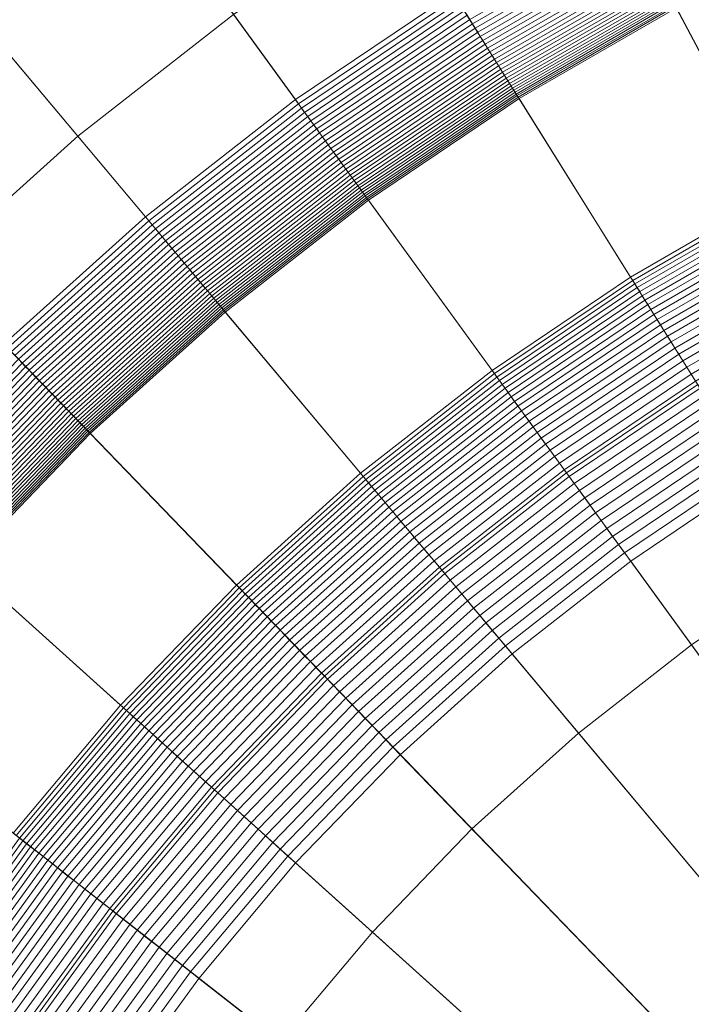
# Model space of a CAD drawing. Header units: millimetres. Extents: x -219 to 220, y -220 to 220.
# Tile 72 of 146: x -26 to -17, y 18 to 32. Entities that reach past the tile are written whole.
import ezdxf

# ---------------------------------------------------------------- set-up
doc = ezdxf.new("R2010")
doc.units = ezdxf.units.MM
doc.layers.add('LUCIDO_1', color=1, linetype='Continuous', lineweight=20, true_color=0xff0000)
doc.layers.add('Nessuna', color=7, linetype='Continuous', lineweight=9)

# ---------------------------------------------------------------- blocks, each defined once
blk = doc.blocks.new('Group-1')
at = {"layer": 'Nessuna', "color": 7, "linetype": 'Continuous', "lineweight": 9, "transparency": 33554687}
for points in [[(-22.247, 31.119, -70.282), (-20.018, 32.622, -70.282), (-26.687, 43.294, -69.262), (-29.644, 41.3, -69.262)], [(-24.365, 29.464, -70.282), (-22.247, 31.119, -70.282), (-29.644, 41.3, -69.262), (-32.454, 39.104, -69.262)], [(-26.363, 27.665, -70.282), (-24.365, 29.464, -70.282), (-32.454, 39.104, -69.262), (-35.105, 36.717, -69.262)], [(-18.387, 35.277, -97.712), (-15.877, 36.501, -97.712), (-8.963, 20.97, -97.712), (-10.406, 20.267, -97.712)], [(-20.804, 33.881, -97.712), (-18.387, 35.277, -97.712), (-10.406, 20.267, -97.712), (-11.796, 19.464, -97.712)], [(-27.453, 33.144, -92.208), (-25.071, 35.006, -92.208), (-23.119, 32.32, -97.712), (-25.319, 30.601, -97.712)], [(-23.119, 32.32, -97.712), (-20.804, 33.881, -97.712), (-11.796, 19.464, -97.712), (-13.127, 18.566, -97.712)], [(-19.746, 32.187, -70.393), (-17.449, 33.514, -70.393), (-17.483, 33.577, -70.369), (-19.784, 32.248, -70.369)], [(-19.709, 32.128, -70.42), (-17.416, 33.452, -70.42), (-17.449, 33.514, -70.393), (-19.746, 32.187, -70.393)], [(-15.47, 29.792, -81.761), (-13.35, 30.825, -81.761), (-14.559, 33.54, -71.709), (-16.865, 32.416, -71.709)], [(-19.672, 32.069, -70.449), (-17.384, 33.391, -70.449), (-17.416, 33.452, -70.42), (-19.709, 32.128, -70.42)], [(-19.636, 32.011, -70.481), (-17.352, 33.33, -70.481), (-17.384, 33.391, -70.449), (-19.672, 32.069, -70.449)], [(-19.601, 31.955, -70.515), (-17.32, 33.271, -70.515), (-17.352, 33.33, -70.481), (-19.636, 32.011, -70.481)], [(-19.566, 31.899, -70.552), (-17.29, 33.214, -70.552), (-17.32, 33.271, -70.515), (-19.601, 31.955, -70.515)], [(-29.7, 31.121, -92.208), (-27.453, 33.144, -92.208), (-25.319, 30.601, -97.712), (-27.394, 28.732, -97.712)], [(-19.532, 31.845, -70.591), (-17.26, 33.157, -70.591), (-17.29, 33.214, -70.552), (-19.566, 31.899, -70.552)], [(-19.499, 31.792, -70.633), (-17.23, 33.102, -70.633), (-17.26, 33.157, -70.591), (-19.532, 31.845, -70.591)], [(-19.467, 31.74, -70.677), (-17.202, 33.048, -70.677), (-17.23, 33.102, -70.633), (-19.499, 31.792, -70.633)], [(-19.436, 31.69, -70.723), (-17.174, 32.996, -70.723), (-17.202, 33.048, -70.677), (-19.467, 31.74, -70.677)], [(-19.405, 31.641, -70.772), (-17.147, 32.945, -70.772), (-17.174, 32.996, -70.723), (-19.436, 31.69, -70.723)], [(-19.376, 31.594, -70.822), (-17.121, 32.896, -70.822), (-17.147, 32.945, -70.772), (-19.405, 31.641, -70.772)], [(-19.347, 31.549, -70.875), (-17.096, 32.849, -70.875), (-17.121, 32.896, -70.822), (-19.376, 31.594, -70.822)], [(-19.32, 31.505, -70.93), (-17.071, 32.803, -70.93), (-17.096, 32.849, -70.875), (-19.347, 31.549, -70.875)], [(-19.294, 31.463, -70.986), (-17.048, 32.759, -70.986), (-17.071, 32.803, -70.93), (-19.32, 31.505, -70.93)], [(-19.268, 31.423, -71.044), (-17.026, 32.718, -71.044), (-17.048, 32.759, -70.986), (-19.294, 31.463, -70.986)], [(-19.245, 31.384, -71.105), (-17.005, 32.678, -71.105), (-17.026, 32.718, -71.044), (-19.268, 31.423, -71.044)], [(-19.222, 31.348, -71.166), (-16.984, 32.64, -71.166), (-17.005, 32.678, -71.105), (-19.245, 31.384, -71.105)], [(-22.203, 31.058, -70.29), (-19.978, 32.559, -70.29), (-20.018, 32.622, -70.282), (-22.247, 31.119, -70.282)], [(-22.159, 30.998, -70.3), (-19.939, 32.496, -70.3), (-19.978, 32.559, -70.29), (-22.203, 31.058, -70.29)], [(-19.2, 31.314, -71.23), (-16.965, 32.604, -71.23), (-16.984, 32.64, -71.166), (-19.222, 31.348, -71.166)], [(-19.18, 31.281, -71.294), (-16.948, 32.57, -71.294), (-16.965, 32.604, -71.23), (-19.2, 31.314, -71.23)], [(-19.161, 31.251, -71.361), (-16.931, 32.539, -71.361), (-16.948, 32.57, -71.294), (-19.18, 31.281, -71.294)], [(-19.144, 31.223, -71.428), (-16.915, 32.51, -71.428), (-16.931, 32.539, -71.361), (-19.161, 31.251, -71.361)], [(-22.116, 30.938, -70.313), (-19.9, 32.433, -70.313), (-19.939, 32.496, -70.3), (-22.159, 30.998, -70.3)], [(-22.072, 30.879, -70.329), (-19.861, 32.371, -70.329), (-19.9, 32.433, -70.313), (-22.116, 30.938, -70.313)], [(-19.128, 31.197, -71.497), (-16.901, 32.483, -71.497), (-16.915, 32.51, -71.428), (-19.144, 31.223, -71.428)], [(-19.113, 31.174, -71.566), (-16.888, 32.458, -71.566), (-16.901, 32.483, -71.497), (-19.128, 31.197, -71.497)], [(-19.099, 31.152, -71.637), (-16.876, 32.436, -71.637), (-16.888, 32.458, -71.566), (-19.113, 31.174, -71.566)], [(-19.087, 31.133, -71.709), (-16.865, 32.416, -71.709), (-16.876, 32.436, -71.637), (-19.099, 31.152, -71.637)], [(-17.512, 28.612, -81.761), (-15.47, 29.792, -81.761), (-16.865, 32.416, -71.709), (-19.087, 31.133, -71.709)], [(-25.319, 30.601, -97.712), (-23.119, 32.32, -97.712), (-13.127, 18.566, -97.712), (-14.392, 17.578, -97.712)], [(-22.03, 30.82, -70.348), (-19.822, 32.309, -70.348), (-19.861, 32.371, -70.329), (-22.072, 30.879, -70.329)], [(-21.987, 30.762, -70.369), (-19.784, 32.248, -70.369), (-19.822, 32.309, -70.348), (-22.03, 30.82, -70.348)], [(-21.945, 30.704, -70.393), (-19.746, 32.187, -70.393), (-19.784, 32.248, -70.369), (-21.987, 30.762, -70.369)], [(-21.904, 30.647, -70.42), (-19.709, 32.128, -70.42), (-19.746, 32.187, -70.393), (-21.945, 30.704, -70.393)], [(-21.863, 30.591, -70.449), (-19.672, 32.069, -70.449), (-19.709, 32.128, -70.42), (-21.904, 30.647, -70.42)], [(-21.823, 30.536, -70.481), (-19.636, 32.011, -70.481), (-19.672, 32.069, -70.449), (-21.863, 30.591, -70.449)], [(-21.784, 30.482, -70.515), (-19.601, 31.955, -70.515), (-19.636, 32.011, -70.481), (-21.823, 30.536, -70.481)], [(-21.746, 30.429, -70.552), (-19.566, 31.899, -70.552), (-19.601, 31.955, -70.515), (-21.784, 30.482, -70.515)], [(-21.708, 30.377, -70.591), (-19.532, 31.845, -70.591), (-19.566, 31.899, -70.552), (-21.746, 30.429, -70.552)], [(-21.671, 30.327, -70.633), (-19.499, 31.792, -70.633), (-19.532, 31.845, -70.591), (-21.708, 30.377, -70.591)], [(-21.635, 30.278, -70.677), (-19.467, 31.74, -70.677), (-19.499, 31.792, -70.633), (-21.671, 30.327, -70.633)], [(-21.601, 30.23, -70.723), (-19.436, 31.69, -70.723), (-19.467, 31.74, -70.677), (-21.635, 30.278, -70.677)], [(-21.567, 30.183, -70.772), (-19.405, 31.641, -70.772), (-19.436, 31.69, -70.723), (-21.601, 30.23, -70.723)], [(-21.534, 30.138, -70.822), (-19.376, 31.594, -70.822), (-19.405, 31.641, -70.772), (-21.567, 30.183, -70.772)], [(-21.503, 30.095, -70.875), (-19.347, 31.549, -70.875), (-19.376, 31.594, -70.822), (-21.534, 30.138, -70.822)], [(-21.472, 30.053, -70.93), (-19.32, 31.505, -70.93), (-19.347, 31.549, -70.875), (-21.503, 30.095, -70.875)], [(-21.443, 30.013, -70.986), (-19.294, 31.463, -70.986), (-19.32, 31.505, -70.93), (-21.472, 30.053, -70.93)], [(-21.415, 29.975, -71.044), (-19.268, 31.423, -71.044), (-19.294, 31.463, -70.986), (-21.443, 30.013, -70.986)], [(-21.389, 29.938, -71.105), (-19.245, 31.384, -71.105), (-19.268, 31.423, -71.044), (-21.415, 29.975, -71.044)], [(-21.364, 29.903, -71.166), (-19.222, 31.348, -71.166), (-19.245, 31.384, -71.105), (-21.389, 29.938, -71.105)], [(-21.34, 29.871, -71.23), (-19.2, 31.314, -71.23), (-19.222, 31.348, -71.166), (-21.364, 29.903, -71.166)], [(-21.317, 29.84, -71.294), (-19.18, 31.281, -71.294), (-19.2, 31.314, -71.23), (-21.34, 29.871, -71.23)], [(-21.297, 29.811, -71.361), (-19.161, 31.251, -71.361), (-19.18, 31.281, -71.294), (-21.317, 29.84, -71.294)], [(-21.277, 29.784, -71.428), (-19.144, 31.223, -71.428), (-19.161, 31.251, -71.361), (-21.297, 29.811, -71.361)], [(-21.259, 29.759, -71.497), (-19.128, 31.197, -71.497), (-19.144, 31.223, -71.428), (-21.277, 29.784, -71.428)], [(-21.243, 29.737, -71.566), (-19.113, 31.174, -71.566), (-19.128, 31.197, -71.497), (-21.259, 29.759, -71.497)], [(-21.228, 29.716, -71.637), (-19.099, 31.152, -71.637), (-19.113, 31.174, -71.566), (-21.243, 29.737, -71.566)], [(-21.214, 29.698, -71.709), (-19.087, 31.133, -71.709), (-19.099, 31.152, -71.637), (-21.228, 29.716, -71.637)], [(-24.317, 29.407, -70.29), (-22.203, 31.058, -70.29), (-22.247, 31.119, -70.282), (-24.365, 29.464, -70.282)], [(-24.269, 29.35, -70.3), (-22.159, 30.998, -70.3), (-22.203, 31.058, -70.29), (-24.317, 29.407, -70.29)], [(-19.468, 27.294, -81.761), (-17.512, 28.612, -81.761), (-19.087, 31.133, -71.709), (-21.214, 29.698, -71.709)], [(-24.222, 29.293, -70.313), (-22.116, 30.938, -70.313), (-22.159, 30.998, -70.3), (-24.269, 29.35, -70.3)], [(-24.175, 29.237, -70.329), (-22.072, 30.879, -70.329), (-22.116, 30.938, -70.313), (-24.222, 29.293, -70.313)], [(-24.128, 29.181, -70.348), (-22.03, 30.82, -70.348), (-22.072, 30.879, -70.329), (-24.175, 29.237, -70.329)], [(-24.081, 29.126, -70.369), (-21.987, 30.762, -70.369), (-22.03, 30.82, -70.348), (-24.128, 29.181, -70.348)], [(-24.036, 29.071, -70.393), (-21.945, 30.704, -70.393), (-21.987, 30.762, -70.369), (-24.081, 29.126, -70.369)], [(-27.394, 28.732, -97.712), (-25.319, 30.601, -97.712), (-14.392, 17.578, -97.712), (-15.585, 16.504, -97.712)], [(-23.991, 29.017, -70.42), (-21.904, 30.647, -70.42), (-21.945, 30.704, -70.393), (-24.036, 29.071, -70.393)], [(-23.946, 28.964, -70.449), (-21.863, 30.591, -70.449), (-21.904, 30.647, -70.42), (-23.991, 29.017, -70.42)], [(-23.902, 28.912, -70.481), (-21.823, 30.536, -70.481), (-21.863, 30.591, -70.449), (-23.946, 28.964, -70.449)], [(-23.859, 28.861, -70.515), (-21.784, 30.482, -70.515), (-21.823, 30.536, -70.481), (-23.902, 28.912, -70.481)], [(-23.817, 28.811, -70.552), (-21.746, 30.429, -70.552), (-21.784, 30.482, -70.515), (-23.859, 28.861, -70.515)], [(-23.776, 28.762, -70.591), (-21.708, 30.377, -70.591), (-21.746, 30.429, -70.552), (-23.817, 28.811, -70.552)], [(-23.736, 28.714, -70.633), (-21.671, 30.327, -70.633), (-21.708, 30.377, -70.591), (-23.776, 28.762, -70.591)], [(-23.697, 28.667, -70.677), (-21.635, 30.278, -70.677), (-21.671, 30.327, -70.633), (-23.736, 28.714, -70.633)], [(-23.659, 28.622, -70.723), (-21.601, 30.23, -70.723), (-21.635, 30.278, -70.677), (-23.697, 28.667, -70.677)], [(-23.622, 28.578, -70.772), (-21.567, 30.183, -70.772), (-21.601, 30.23, -70.723), (-23.659, 28.622, -70.723)], [(-23.586, 28.535, -70.822), (-21.534, 30.138, -70.822), (-21.567, 30.183, -70.772), (-23.622, 28.578, -70.772)], [(-23.552, 28.494, -70.875), (-21.503, 30.095, -70.875), (-21.534, 30.138, -70.822), (-23.586, 28.535, -70.822)], [(-23.518, 28.455, -70.93), (-21.472, 30.053, -70.93), (-21.503, 30.095, -70.875), (-23.552, 28.494, -70.875)], [(-23.487, 28.417, -70.986), (-21.443, 30.013, -70.986), (-21.472, 30.053, -70.93), (-23.518, 28.455, -70.93)], [(-23.456, 28.38, -71.044), (-21.415, 29.975, -71.044), (-21.443, 30.013, -70.986), (-23.487, 28.417, -70.986)], [(-23.427, 28.346, -71.105), (-21.389, 29.938, -71.105), (-21.415, 29.975, -71.044), (-23.456, 28.38, -71.044)], [(-23.4, 28.313, -71.166), (-21.364, 29.903, -71.166), (-21.389, 29.938, -71.105), (-23.427, 28.346, -71.105)], [(-23.373, 28.282, -71.23), (-21.34, 29.871, -71.23), (-21.364, 29.903, -71.166), (-23.4, 28.313, -71.166)], [(-23.349, 28.253, -71.294), (-21.317, 29.84, -71.294), (-21.34, 29.871, -71.23), (-23.373, 28.282, -71.23)], [(-23.326, 28.225, -71.361), (-21.297, 29.811, -71.361), (-21.317, 29.84, -71.294), (-23.349, 28.253, -71.294)], [(-23.305, 28.2, -71.428), (-21.277, 29.784, -71.428), (-21.297, 29.811, -71.361), (-23.326, 28.225, -71.361)], [(-23.285, 28.177, -71.497), (-21.259, 29.759, -71.497), (-21.277, 29.784, -71.428), (-23.305, 28.2, -71.428)], [(-23.267, 28.155, -71.566), (-21.243, 29.737, -71.566), (-21.259, 29.759, -71.497), (-23.285, 28.177, -71.497)], [(-17.483, 28.565, -81.942), (-15.444, 29.743, -81.942), (-15.47, 29.792, -81.761), (-17.512, 28.612, -81.761)], [(-23.251, 28.136, -71.637), (-21.228, 29.716, -71.637), (-21.243, 29.737, -71.566), (-23.267, 28.155, -71.566)], [(-23.236, 28.118, -71.709), (-21.214, 29.698, -71.709), (-21.228, 29.716, -71.637), (-23.251, 28.136, -71.637)], [(-21.326, 25.842, -81.761), (-19.468, 27.294, -81.761), (-21.214, 29.698, -71.709), (-23.236, 28.118, -71.709)], [(-17.452, 28.515, -82.122), (-15.416, 29.691, -82.122), (-15.444, 29.743, -81.942), (-17.483, 28.565, -81.942)], [(-17.419, 28.463, -82.301), (-15.387, 29.636, -82.301), (-15.416, 29.691, -82.122), (-17.452, 28.515, -82.122)], [(-17.384, 28.407, -82.479), (-15.356, 29.577, -82.479), (-15.387, 29.636, -82.301), (-17.419, 28.463, -82.301)], [(-17.347, 28.348, -82.656), (-15.324, 29.517, -82.656), (-15.356, 29.577, -82.479), (-17.384, 28.407, -82.479)], [(-17.309, 28.287, -82.831), (-15.29, 29.453, -82.831), (-15.324, 29.517, -82.656), (-17.347, 28.348, -82.656)], [(-26.311, 27.611, -70.29), (-24.317, 29.407, -70.29), (-24.365, 29.464, -70.282), (-26.363, 27.665, -70.282)], [(-26.259, 27.558, -70.3), (-24.269, 29.35, -70.3), (-24.317, 29.407, -70.29), (-26.311, 27.611, -70.29)], [(-26.208, 27.504, -70.313), (-24.222, 29.293, -70.313), (-24.269, 29.35, -70.3), (-26.259, 27.558, -70.3)], [(-17.269, 28.223, -83.005), (-15.254, 29.386, -83.005), (-15.29, 29.453, -82.831), (-17.309, 28.287, -82.831)], [(-17.227, 28.156, -83.177), (-15.217, 29.316, -83.177), (-15.254, 29.386, -83.005), (-17.269, 28.223, -83.005)], [(-26.157, 27.452, -70.329), (-24.175, 29.237, -70.329), (-24.222, 29.293, -70.313), (-26.208, 27.504, -70.313)], [(-26.106, 27.399, -70.348), (-24.128, 29.181, -70.348), (-24.175, 29.237, -70.329), (-26.157, 27.452, -70.329)], [(-17.183, 28.086, -83.348), (-15.179, 29.243, -83.348), (-15.217, 29.316, -83.177), (-17.227, 28.156, -83.177)], [(-17.138, 28.013, -83.517), (-15.138, 29.168, -83.517), (-15.179, 29.243, -83.348), (-17.183, 28.086, -83.348)], [(-26.056, 27.347, -70.369), (-24.081, 29.126, -70.369), (-24.128, 29.181, -70.348), (-26.106, 27.399, -70.348)], [(-26.007, 27.296, -70.393), (-24.036, 29.071, -70.393), (-24.081, 29.126, -70.369), (-26.056, 27.347, -70.369)], [(-25.958, 27.246, -70.42), (-23.991, 29.017, -70.42), (-24.036, 29.071, -70.393), (-26.007, 27.296, -70.393)], [(-17.091, 27.938, -83.685), (-15.097, 29.09, -83.685), (-15.138, 29.168, -83.517), (-17.138, 28.013, -83.517)], [(-17.042, 27.86, -83.851), (-15.054, 29.009, -83.851), (-15.097, 29.09, -83.685), (-17.091, 27.938, -83.685)], [(-25.91, 27.196, -70.449), (-23.946, 28.964, -70.449), (-23.991, 29.017, -70.42), (-25.958, 27.246, -70.42)], [(-25.863, 27.147, -70.481), (-23.902, 28.912, -70.481), (-23.946, 28.964, -70.449), (-25.91, 27.196, -70.449)], [(-16.992, 27.78, -84.015), (-15.009, 28.925, -84.015), (-15.054, 29.009, -83.851), (-17.042, 27.86, -83.851)], [(-16.94, 27.697, -84.177), (-14.963, 28.838, -84.177), (-15.009, 28.925, -84.015), (-16.992, 27.78, -84.015)], [(-25.816, 27.099, -70.515), (-23.859, 28.861, -70.515), (-23.902, 28.912, -70.481), (-25.863, 27.147, -70.481)], [(-25.771, 27.052, -70.552), (-23.817, 28.811, -70.552), (-23.859, 28.861, -70.515), (-25.816, 27.099, -70.515)], [(-25.726, 27.006, -70.591), (-23.776, 28.762, -70.591), (-23.817, 28.811, -70.552), (-25.771, 27.052, -70.552)], [(-16.887, 27.611, -84.337), (-14.916, 28.749, -84.337), (-14.963, 28.838, -84.177), (-16.94, 27.697, -84.177)], [(-29.333, 26.724, -97.712), (-27.394, 28.732, -97.712), (-15.585, 16.504, -97.712), (-16.7, 15.349, -97.712)], [(-25.683, 26.961, -70.633), (-23.736, 28.714, -70.633), (-23.776, 28.762, -70.591), (-25.726, 27.006, -70.591)], [(-25.641, 26.917, -70.677), (-23.697, 28.667, -70.677), (-23.736, 28.714, -70.633), (-25.683, 26.961, -70.633)], [(-25.6, 26.874, -70.723), (-23.659, 28.622, -70.723), (-23.697, 28.667, -70.677), (-25.641, 26.917, -70.677)], [(-16.831, 27.523, -84.496), (-14.867, 28.657, -84.496), (-14.916, 28.749, -84.337), (-16.887, 27.611, -84.337)], [(-16.775, 27.432, -84.652), (-14.816, 28.562, -84.652), (-14.867, 28.657, -84.496), (-16.831, 27.523, -84.496)], [(-25.56, 26.833, -70.772), (-23.622, 28.578, -70.772), (-23.659, 28.622, -70.723), (-25.6, 26.874, -70.723)], [(-25.521, 26.793, -70.822), (-23.586, 28.535, -70.822), (-23.622, 28.578, -70.772), (-25.56, 26.833, -70.772)], [(-25.484, 26.754, -70.875), (-23.552, 28.494, -70.875), (-23.586, 28.535, -70.822), (-25.521, 26.793, -70.822)], [(-19.435, 27.249, -81.942), (-17.483, 28.565, -81.942), (-17.512, 28.612, -81.761), (-19.468, 27.294, -81.761)], [(-19.4, 27.201, -82.122), (-17.452, 28.515, -82.122), (-17.483, 28.565, -81.942), (-19.435, 27.249, -81.942)], [(-19.364, 27.151, -82.301), (-17.419, 28.463, -82.301), (-17.452, 28.515, -82.122), (-19.4, 27.201, -82.122)], [(-16.716, 27.339, -84.807), (-14.765, 28.465, -84.807), (-14.816, 28.562, -84.652), (-16.775, 27.432, -84.652)], [(-25.448, 26.717, -70.93), (-23.518, 28.455, -70.93), (-23.552, 28.494, -70.875), (-25.484, 26.754, -70.875)], [(-25.413, 26.682, -70.986), (-23.487, 28.417, -70.986), (-23.518, 28.455, -70.93), (-25.448, 26.717, -70.93)], [(-25.381, 26.648, -71.044), (-23.456, 28.38, -71.044), (-23.487, 28.417, -70.986), (-25.413, 26.682, -70.986)], [(-25.349, 26.615, -71.105), (-23.427, 28.346, -71.105), (-23.456, 28.38, -71.044), (-25.381, 26.648, -71.044)], [(-19.325, 27.097, -82.479), (-17.384, 28.407, -82.479), (-17.419, 28.463, -82.301), (-19.364, 27.151, -82.301)], [(-19.284, 27.042, -82.656), (-17.347, 28.348, -82.656), (-17.384, 28.407, -82.479), (-19.325, 27.097, -82.479)], [(-16.657, 27.243, -84.959), (-14.712, 28.366, -84.959), (-14.765, 28.465, -84.807), (-16.716, 27.339, -84.807)], [(-16.595, 27.144, -85.109), (-14.657, 28.263, -85.109), (-14.712, 28.366, -84.959), (-16.657, 27.243, -84.959)], [(-25.319, 26.584, -71.166), (-23.4, 28.313, -71.166), (-23.427, 28.346, -71.105), (-25.349, 26.615, -71.105)], [(-25.291, 26.555, -71.23), (-23.373, 28.282, -71.23), (-23.4, 28.313, -71.166), (-25.319, 26.584, -71.166)], [(-25.265, 26.528, -71.294), (-23.349, 28.253, -71.294), (-23.373, 28.282, -71.23), (-25.291, 26.555, -71.23)], [(-25.24, 26.502, -71.361), (-23.326, 28.225, -71.361), (-23.349, 28.253, -71.294), (-25.265, 26.528, -71.294)], [(-25.217, 26.478, -71.428), (-23.305, 28.2, -71.428), (-23.326, 28.225, -71.361), (-25.24, 26.502, -71.361)], [(-19.242, 26.983, -82.831), (-17.309, 28.287, -82.831), (-17.347, 28.348, -82.656), (-19.284, 27.042, -82.656)], [(-19.197, 26.922, -83.005), (-17.269, 28.223, -83.005), (-17.309, 28.287, -82.831), (-19.242, 26.983, -82.831)], [(-19.151, 26.858, -83.177), (-17.227, 28.156, -83.177), (-17.269, 28.223, -83.005), (-19.197, 26.922, -83.005)], [(-25.196, 26.456, -71.497), (-23.285, 28.177, -71.497), (-23.305, 28.2, -71.428), (-25.217, 26.478, -71.428)], [(-25.176, 26.436, -71.566), (-23.267, 28.155, -71.566), (-23.285, 28.177, -71.497), (-25.196, 26.456, -71.497)], [(-25.159, 26.418, -71.637), (-23.251, 28.136, -71.637), (-23.267, 28.155, -71.566), (-25.176, 26.436, -71.566)], [(-25.143, 26.402, -71.709), (-23.236, 28.118, -71.709), (-23.251, 28.136, -71.637), (-25.159, 26.418, -71.637)], [(-23.078, 24.264, -81.761), (-21.326, 25.842, -81.761), (-23.236, 28.118, -71.709), (-25.143, 26.402, -71.709)], [(-19.103, 26.791, -83.348), (-17.183, 28.086, -83.348), (-17.227, 28.156, -83.177), (-19.151, 26.858, -83.177)], [(-19.052, 26.722, -83.517), (-17.138, 28.013, -83.517), (-17.183, 28.086, -83.348), (-19.103, 26.791, -83.348)], [(-19, 26.651, -83.685), (-17.091, 27.938, -83.685), (-17.138, 28.013, -83.517), (-19.052, 26.722, -83.517)], [(-18.946, 26.576, -83.851), (-17.042, 27.86, -83.851), (-17.091, 27.938, -83.685), (-19, 26.651, -83.685)], [(-18.89, 26.499, -84.015), (-16.992, 27.78, -84.015), (-17.042, 27.86, -83.851), (-18.946, 26.576, -83.851)], [(-18.833, 26.42, -84.177), (-16.94, 27.697, -84.177), (-16.992, 27.78, -84.015), (-18.89, 26.499, -84.015)], [(-18.773, 26.338, -84.337), (-16.887, 27.611, -84.337), (-16.94, 27.697, -84.177), (-18.833, 26.42, -84.177)], [(-18.712, 26.254, -84.496), (-16.831, 27.523, -84.496), (-16.887, 27.611, -84.337), (-18.773, 26.338, -84.337)], [(-27.956, 25.484, -70.348), (-26.106, 27.399, -70.348), (-26.157, 27.452, -70.329), (-28.01, 25.533, -70.329)], [(-27.902, 25.436, -70.369), (-26.056, 27.347, -70.369), (-26.106, 27.399, -70.348), (-27.956, 25.484, -70.348)], [(-18.649, 26.167, -84.652), (-16.775, 27.432, -84.652), (-16.831, 27.523, -84.496), (-18.712, 26.254, -84.496)], [(-18.585, 26.078, -84.807), (-16.716, 27.339, -84.807), (-16.775, 27.432, -84.652), (-18.649, 26.167, -84.652)], [(-27.85, 25.388, -70.393), (-26.007, 27.296, -70.393), (-26.056, 27.347, -70.369), (-27.902, 25.436, -70.369)], [(-27.797, 25.341, -70.42), (-25.958, 27.246, -70.42), (-26.007, 27.296, -70.393), (-27.85, 25.388, -70.393)], [(-21.29, 25.799, -81.942), (-19.435, 27.249, -81.942), (-19.468, 27.294, -81.761), (-21.326, 25.842, -81.761)], [(-21.252, 25.754, -82.122), (-19.4, 27.201, -82.122), (-19.435, 27.249, -81.942), (-21.29, 25.799, -81.942)], [(-18.518, 25.987, -84.959), (-16.657, 27.243, -84.959), (-16.716, 27.339, -84.807), (-18.585, 26.078, -84.807)], [(-27.746, 25.295, -70.449), (-25.91, 27.196, -70.449), (-25.958, 27.246, -70.42), (-27.797, 25.341, -70.42)], [(-27.695, 25.249, -70.481), (-25.863, 27.147, -70.481), (-25.91, 27.196, -70.449), (-27.746, 25.295, -70.449)], [(-27.646, 25.204, -70.515), (-25.816, 27.099, -70.515), (-25.863, 27.147, -70.481), (-27.695, 25.249, -70.481)], [(-21.212, 25.706, -82.301), (-19.364, 27.151, -82.301), (-19.4, 27.201, -82.122), (-21.252, 25.754, -82.122)], [(-21.17, 25.656, -82.479), (-19.325, 27.097, -82.479), (-19.364, 27.151, -82.301), (-21.212, 25.706, -82.301)], [(-18.45, 25.893, -85.109), (-16.595, 27.144, -85.109), (-16.657, 27.243, -84.959), (-18.518, 25.987, -84.959)], [(-18.38, 25.797, -85.257), (-16.532, 27.044, -85.257), (-16.595, 27.144, -85.109), (-18.45, 25.893, -85.109)], [(-27.597, 25.161, -70.552), (-25.771, 27.052, -70.552), (-25.816, 27.099, -70.515), (-27.646, 25.204, -70.515)], [(-27.549, 25.118, -70.591), (-25.726, 27.006, -70.591), (-25.771, 27.052, -70.552), (-27.597, 25.161, -70.552)], [(-27.503, 25.076, -70.633), (-25.683, 26.961, -70.633), (-25.726, 27.006, -70.591), (-27.549, 25.118, -70.591)], [(-21.126, 25.603, -82.656), (-19.284, 27.042, -82.656), (-19.325, 27.097, -82.479), (-21.17, 25.656, -82.479)], [(-21.079, 25.548, -82.831), (-19.242, 26.983, -82.831), (-19.284, 27.042, -82.656), (-21.126, 25.603, -82.656)], [(-21.031, 25.49, -83.005), (-19.197, 26.922, -83.005), (-19.242, 26.983, -82.831), (-21.079, 25.548, -82.831)], [(-18.309, 25.699, -85.403), (-16.468, 26.941, -85.403), (-16.532, 27.044, -85.257), (-18.38, 25.797, -85.257)], [(-27.458, 25.035, -70.677), (-25.641, 26.917, -70.677), (-25.683, 26.961, -70.633), (-27.503, 25.076, -70.633)], [(-27.414, 24.996, -70.723), (-25.6, 26.874, -70.723), (-25.641, 26.917, -70.677), (-27.458, 25.035, -70.677)], [(-27.371, 24.957, -70.772), (-25.56, 26.833, -70.772), (-25.6, 26.874, -70.723), (-27.414, 24.996, -70.723)], [(-27.33, 24.92, -70.822), (-25.521, 26.793, -70.822), (-25.56, 26.833, -70.772), (-27.371, 24.957, -70.772)], [(-20.98, 25.429, -83.177), (-19.151, 26.858, -83.177), (-19.197, 26.922, -83.005), (-21.031, 25.49, -83.005)], [(-20.927, 25.366, -83.348), (-19.103, 26.791, -83.348), (-19.151, 26.858, -83.177), (-20.98, 25.429, -83.177)], [(-18.236, 25.599, -85.546), (-16.402, 26.836, -85.546), (-16.468, 26.941, -85.403), (-18.309, 25.699, -85.403)], [(-18.161, 25.496, -85.687), (-16.335, 26.728, -85.687), (-16.402, 26.836, -85.546), (-18.236, 25.599, -85.546)], [(-31.128, 24.585, -97.712), (-29.333, 26.724, -97.712), (-16.7, 15.349, -97.712), (-17.732, 14.119, -97.712)], [(-27.29, 24.884, -70.875), (-25.484, 26.754, -70.875), (-25.521, 26.793, -70.822), (-27.33, 24.92, -70.822)], [(-27.252, 24.85, -70.93), (-25.448, 26.717, -70.93), (-25.484, 26.754, -70.875), (-27.29, 24.884, -70.875)], [(-27.215, 24.816, -70.986), (-25.413, 26.682, -70.986), (-25.448, 26.717, -70.93), (-27.252, 24.85, -70.93)], [(-20.872, 25.301, -83.517), (-19.052, 26.722, -83.517), (-19.103, 26.791, -83.348), (-20.927, 25.366, -83.348)], [(-20.815, 25.233, -83.685), (-19, 26.651, -83.685), (-19.052, 26.722, -83.517), (-20.872, 25.301, -83.517)], [(-18.085, 25.391, -85.825), (-16.266, 26.618, -85.825), (-16.335, 26.728, -85.687), (-18.161, 25.496, -85.687)], [(-27.179, 24.785, -71.044), (-25.381, 26.648, -71.044), (-25.413, 26.682, -70.986), (-27.215, 24.816, -70.986)], [(-27.146, 24.754, -71.105), (-25.349, 26.615, -71.105), (-25.381, 26.648, -71.044), (-27.179, 24.785, -71.044)], [(-27.114, 24.726, -71.166), (-25.319, 26.584, -71.166), (-25.349, 26.615, -71.105), (-27.146, 24.754, -71.105)], [(-27.084, 24.699, -71.23), (-25.291, 26.555, -71.23), (-25.319, 26.584, -71.166), (-27.114, 24.726, -71.166)], [(-27.056, 24.673, -71.294), (-25.265, 26.528, -71.294), (-25.291, 26.555, -71.23), (-27.084, 24.699, -71.23)], [(-20.756, 25.162, -83.851), (-18.946, 26.576, -83.851), (-19, 26.651, -83.685), (-20.815, 25.233, -83.685)], [(-20.695, 25.09, -84.015), (-18.89, 26.499, -84.015), (-18.946, 26.576, -83.851), (-20.756, 25.162, -83.851)], [(-18.008, 25.284, -85.961), (-16.196, 26.506, -85.961), (-16.266, 26.618, -85.825), (-18.085, 25.391, -85.825)], [(-27.029, 24.649, -71.361), (-25.24, 26.502, -71.361), (-25.265, 26.528, -71.294), (-27.056, 24.673, -71.294)], [(-27.005, 24.627, -71.428), (-25.217, 26.478, -71.428), (-25.24, 26.502, -71.361), (-27.029, 24.649, -71.361)], [(-26.982, 24.607, -71.497), (-25.196, 26.456, -71.497), (-25.217, 26.478, -71.428), (-27.005, 24.627, -71.428)], [(-26.961, 24.588, -71.566), (-25.176, 26.436, -71.566), (-25.196, 26.456, -71.497), (-26.982, 24.607, -71.497)], [(-26.942, 24.571, -71.637), (-25.159, 26.418, -71.637), (-25.176, 26.436, -71.566), (-26.961, 24.588, -71.566)], [(-26.925, 24.556, -71.709), (-25.143, 26.402, -71.709), (-25.159, 26.418, -71.637), (-26.942, 24.571, -71.637)], [(-20.632, 25.015, -84.177), (-18.833, 26.42, -84.177), (-18.89, 26.499, -84.015), (-20.695, 25.09, -84.015)], [(-20.567, 24.937, -84.337), (-18.773, 26.338, -84.337), (-18.833, 26.42, -84.177), (-20.632, 25.015, -84.177)], [(-17.928, 25.175, -86.095), (-16.125, 26.392, -86.095), (-16.196, 26.506, -85.961), (-18.008, 25.284, -85.961)], [(-24.717, 22.567, -81.761), (-23.078, 24.264, -81.761), (-25.143, 26.402, -71.709), (-26.925, 24.556, -71.709)], [(-20.5, 24.857, -84.496), (-18.712, 26.254, -84.496), (-18.773, 26.338, -84.337), (-20.567, 24.937, -84.337)], [(-17.848, 25.064, -86.226), (-16.052, 26.276, -86.226), (-16.125, 26.392, -86.095), (-17.928, 25.175, -86.095)], [(-17.766, 24.951, -86.354), (-15.978, 26.157, -86.354), (-16.052, 26.276, -86.226), (-17.848, 25.064, -86.226)], [(-20.431, 24.775, -84.652), (-18.649, 26.167, -84.652), (-18.712, 26.254, -84.496), (-20.5, 24.857, -84.496)], [(-20.36, 24.691, -84.807), (-18.585, 26.078, -84.807), (-18.649, 26.167, -84.652), (-20.431, 24.775, -84.652)], [(-17.682, 24.836, -86.479), (-15.903, 26.037, -86.479), (-15.978, 26.157, -86.354), (-17.766, 24.951, -86.354)], [(-20.288, 24.604, -84.959), (-18.518, 25.987, -84.959), (-18.585, 26.078, -84.807), (-20.36, 24.691, -84.807)], [(-17.597, 24.72, -86.602), (-15.826, 25.914, -86.602), (-15.903, 26.037, -86.479), (-17.682, 24.836, -86.479)], [(-20.213, 24.516, -85.109), (-18.45, 25.893, -85.109), (-18.518, 25.987, -84.959), (-20.288, 24.604, -84.959)], [(-20.137, 24.425, -85.257), (-18.38, 25.797, -85.257), (-18.45, 25.893, -85.109), (-20.213, 24.516, -85.109)], [(-17.511, 24.601, -86.722), (-15.749, 25.79, -86.722), (-15.826, 25.914, -86.602), (-17.597, 24.72, -86.602)], [(-23.04, 24.224, -81.942), (-21.29, 25.799, -81.942), (-21.326, 25.842, -81.761), (-23.078, 24.264, -81.761)], [(-22.999, 24.181, -82.122), (-21.252, 25.754, -82.122), (-21.29, 25.799, -81.942), (-23.04, 24.224, -81.942)], [(-22.956, 24.137, -82.301), (-21.212, 25.706, -82.301), (-21.252, 25.754, -82.122), (-22.999, 24.181, -82.122)], [(-20.059, 24.332, -85.403), (-18.309, 25.699, -85.403), (-18.38, 25.797, -85.257), (-20.137, 24.425, -85.257)], [(-13.127, 18.566, -92.712), (-11.796, 19.464, -92.712), (-15.749, 25.79, -86.722), (-17.511, 24.601, -86.722)], [(-22.91, 24.089, -82.479), (-21.17, 25.656, -82.479), (-21.212, 25.706, -82.301), (-22.956, 24.137, -82.301)], [(-22.862, 24.04, -82.656), (-21.126, 25.603, -82.656), (-21.17, 25.656, -82.479), (-22.91, 24.089, -82.479)], [(-22.812, 23.987, -82.831), (-21.079, 25.548, -82.831), (-21.126, 25.603, -82.656), (-22.862, 24.04, -82.656)], [(-19.979, 24.237, -85.546), (-18.236, 25.599, -85.546), (-18.309, 25.699, -85.403), (-20.059, 24.332, -85.403)], [(-19.898, 24.14, -85.687), (-18.161, 25.496, -85.687), (-18.236, 25.599, -85.546), (-19.979, 24.237, -85.546)], [(-22.759, 23.933, -83.005), (-21.031, 25.49, -83.005), (-21.079, 25.548, -82.831), (-22.812, 23.987, -82.831)], [(-22.704, 23.876, -83.177), (-20.98, 25.429, -83.177), (-21.031, 25.49, -83.005), (-22.759, 23.933, -83.005)], [(-19.814, 24.04, -85.825), (-18.085, 25.391, -85.825), (-18.161, 25.496, -85.687), (-19.898, 24.14, -85.687)], [(-22.647, 23.817, -83.348), (-20.927, 25.366, -83.348), (-20.98, 25.429, -83.177), (-22.704, 23.876, -83.177)], [(-22.588, 23.756, -83.517), (-20.872, 25.301, -83.517), (-20.927, 25.366, -83.348), (-22.647, 23.817, -83.348)], [(-19.729, 23.939, -85.961), (-18.008, 25.284, -85.961), (-18.085, 25.391, -85.825), (-19.814, 24.04, -85.825)], [(-22.526, 23.692, -83.685), (-20.815, 25.233, -83.685), (-20.872, 25.301, -83.517), (-22.588, 23.756, -83.517)], [(-22.463, 23.626, -83.851), (-20.756, 25.162, -83.851), (-20.815, 25.233, -83.685), (-22.526, 23.692, -83.685)], [(-19.643, 23.836, -86.095), (-17.928, 25.175, -86.095), (-18.008, 25.284, -85.961), (-19.729, 23.939, -85.961)], [(-19.555, 23.731, -86.226), (-17.848, 25.064, -86.226), (-17.928, 25.175, -86.095), (-19.643, 23.836, -86.095)], [(-22.397, 23.557, -84.015), (-20.695, 25.09, -84.015), (-20.756, 25.162, -83.851), (-22.463, 23.626, -83.851)], [(-22.328, 23.487, -84.177), (-20.632, 25.015, -84.177), (-20.695, 25.09, -84.015), (-22.397, 23.557, -84.015)], [(-19.465, 23.624, -86.354), (-17.766, 24.951, -86.354), (-17.848, 25.064, -86.226), (-19.555, 23.731, -86.226)], [(-22.258, 23.414, -84.337), (-20.567, 24.937, -84.337), (-20.632, 25.015, -84.177), (-22.328, 23.487, -84.177)], [(-22.186, 23.339, -84.496), (-20.5, 24.857, -84.496), (-20.567, 24.937, -84.337), (-22.258, 23.414, -84.337)], [(-19.374, 23.515, -86.479), (-17.682, 24.836, -86.479), (-17.766, 24.951, -86.354), (-19.465, 23.624, -86.354)], [(-22.112, 23.262, -84.652), (-20.431, 24.775, -84.652), (-20.5, 24.857, -84.496), (-22.186, 23.339, -84.496)], [(-22.035, 23.183, -84.807), (-20.36, 24.691, -84.807), (-20.431, 24.775, -84.652), (-22.112, 23.262, -84.652)], [(-19.281, 23.404, -86.602), (-17.597, 24.72, -86.602), (-17.682, 24.836, -86.479), (-19.374, 23.515, -86.479)], [(-21.957, 23.102, -84.959), (-20.288, 24.604, -84.959), (-20.36, 24.691, -84.807), (-22.035, 23.183, -84.807)], [(-19.187, 23.292, -86.722), (-17.511, 24.601, -86.722), (-17.597, 24.72, -86.602), (-19.281, 23.404, -86.602)], [(-32.769, 22.327, -97.712), (-31.128, 24.585, -97.712), (-17.732, 14.119, -97.712), (-18.676, 12.82, -97.712)], [(-26.233, 20.761, -81.761), (-24.717, 22.567, -81.761), (-26.925, 24.556, -71.709), (-28.575, 22.59, -71.709)], [(-21.876, 23.019, -85.109), (-20.213, 24.516, -85.109), (-20.288, 24.604, -84.959), (-21.957, 23.102, -84.959)], [(-21.794, 22.933, -85.257), (-20.137, 24.425, -85.257), (-20.213, 24.516, -85.109), (-21.876, 23.019, -85.109)], [(-14.392, 17.578, -92.712), (-13.127, 18.566, -92.712), (-17.511, 24.601, -86.722), (-19.187, 23.292, -86.722)], [(-21.709, 22.846, -85.403), (-20.059, 24.332, -85.403), (-20.137, 24.425, -85.257), (-21.794, 22.933, -85.257)], [(-21.623, 22.757, -85.546), (-19.979, 24.237, -85.546), (-20.059, 24.332, -85.403), (-21.709, 22.846, -85.403)], [(-24.675, 22.53, -81.942), (-23.04, 24.224, -81.942), (-23.078, 24.264, -81.761), (-24.717, 22.567, -81.761)], [(-24.632, 22.491, -82.122), (-22.999, 24.181, -82.122), (-23.04, 24.224, -81.942), (-24.675, 22.53, -81.942)], [(-21.535, 22.665, -85.687), (-19.898, 24.14, -85.687), (-19.979, 24.237, -85.546), (-21.623, 22.757, -85.546)], [(-24.585, 22.449, -82.301), (-22.956, 24.137, -82.301), (-22.999, 24.181, -82.122), (-24.632, 22.491, -82.122)], [(-24.537, 22.405, -82.479), (-22.91, 24.089, -82.479), (-22.956, 24.137, -82.301), (-24.585, 22.449, -82.301)], [(-24.485, 22.359, -82.656), (-22.862, 24.04, -82.656), (-22.91, 24.089, -82.479), (-24.537, 22.405, -82.479)], [(-21.445, 22.572, -85.825), (-19.814, 24.04, -85.825), (-19.898, 24.14, -85.687), (-21.535, 22.665, -85.687)], [(-24.431, 22.31, -82.831), (-22.812, 23.987, -82.831), (-22.862, 24.04, -82.656), (-24.485, 22.359, -82.656)], [(-24.375, 22.26, -83.005), (-22.759, 23.933, -83.005), (-22.812, 23.987, -82.831), (-24.431, 22.31, -82.831)], [(-24.317, 22.207, -83.177), (-22.704, 23.876, -83.177), (-22.759, 23.933, -83.005), (-24.375, 22.26, -83.005)], [(-21.353, 22.477, -85.961), (-19.729, 23.939, -85.961), (-19.814, 24.04, -85.825), (-21.445, 22.572, -85.825)], [(-21.26, 22.38, -86.095), (-19.643, 23.836, -86.095), (-19.729, 23.939, -85.961), (-21.353, 22.477, -85.961)], [(-24.255, 22.152, -83.348), (-22.647, 23.817, -83.348), (-22.704, 23.876, -83.177), (-24.317, 22.207, -83.177)], [(-24.192, 22.095, -83.517), (-22.588, 23.756, -83.517), (-22.647, 23.817, -83.348), (-24.255, 22.152, -83.348)], [(-21.164, 22.281, -86.226), (-19.555, 23.731, -86.226), (-19.643, 23.836, -86.095), (-21.26, 22.38, -86.095)], [(-24.126, 22.035, -83.685), (-22.526, 23.692, -83.685), (-22.588, 23.756, -83.517), (-24.192, 22.095, -83.517)], [(-24.058, 21.974, -83.851), (-22.463, 23.626, -83.851), (-22.526, 23.692, -83.685), (-24.126, 22.035, -83.685)], [(-21.067, 22.181, -86.354), (-19.465, 23.624, -86.354), (-19.555, 23.731, -86.226), (-21.164, 22.281, -86.226)], [(-23.987, 21.91, -84.015), (-22.397, 23.557, -84.015), (-22.463, 23.626, -83.851), (-24.058, 21.974, -83.851)], [(-23.914, 21.845, -84.177), (-22.328, 23.487, -84.177), (-22.397, 23.557, -84.015), (-23.987, 21.91, -84.015)], [(-20.969, 22.079, -86.479), (-19.374, 23.515, -86.479), (-19.465, 23.624, -86.354), (-21.067, 22.181, -86.354)], [(-20.868, 21.975, -86.602), (-19.281, 23.404, -86.602), (-19.374, 23.515, -86.479), (-20.969, 22.079, -86.479)], [(-23.839, 21.777, -84.337), (-22.258, 23.414, -84.337), (-22.328, 23.487, -84.177), (-23.914, 21.845, -84.177)], [(-23.762, 21.707, -84.496), (-22.186, 23.339, -84.496), (-22.258, 23.414, -84.337), (-23.839, 21.777, -84.337)], [(-20.766, 21.869, -86.722), (-19.187, 23.292, -86.722), (-19.281, 23.404, -86.602), (-20.868, 21.975, -86.602)], [(-23.682, 21.636, -84.652), (-22.112, 23.262, -84.652), (-22.186, 23.339, -84.496), (-23.762, 21.707, -84.496)], [(-23.6, 21.562, -84.807), (-22.035, 23.183, -84.807), (-22.112, 23.262, -84.652), (-23.682, 21.636, -84.652)], [(-15.585, 16.504, -92.712), (-14.392, 17.578, -92.712), (-19.187, 23.292, -86.722), (-20.766, 21.869, -86.722)], [(-23.517, 21.487, -84.959), (-21.957, 23.102, -84.959), (-22.035, 23.183, -84.807), (-23.6, 21.562, -84.807)], [(-23.43, 21.409, -85.109), (-21.876, 23.019, -85.109), (-21.957, 23.102, -84.959), (-23.517, 21.487, -84.959)], [(-23.342, 21.33, -85.257), (-21.794, 22.933, -85.257), (-21.876, 23.019, -85.109), (-23.43, 21.409, -85.109)], [(-23.252, 21.248, -85.403), (-21.709, 22.846, -85.403), (-21.794, 22.933, -85.257), (-23.342, 21.33, -85.257)], [(-23.16, 21.165, -85.546), (-21.623, 22.757, -85.546), (-21.709, 22.846, -85.403), (-23.252, 21.248, -85.403)], [(-23.065, 21.08, -85.687), (-21.535, 22.665, -85.687), (-21.623, 22.757, -85.546), (-23.16, 21.165, -85.546)], [(-22.969, 20.994, -85.825), (-21.445, 22.572, -85.825), (-21.535, 22.665, -85.687), (-23.065, 21.08, -85.687)], [(-26.189, 20.726, -81.942), (-24.675, 22.53, -81.942), (-24.717, 22.567, -81.761), (-26.233, 20.761, -81.761)], [(-26.142, 20.69, -82.122), (-24.632, 22.491, -82.122), (-24.675, 22.53, -81.942), (-26.189, 20.726, -81.942)], [(-22.871, 20.905, -85.961), (-21.353, 22.477, -85.961), (-21.445, 22.572, -85.825), (-22.969, 20.994, -85.825)], [(-26.093, 20.652, -82.301), (-24.585, 22.449, -82.301), (-24.632, 22.491, -82.122), (-26.142, 20.69, -82.122)], [(-26.042, 20.611, -82.479), (-24.537, 22.405, -82.479), (-24.585, 22.449, -82.301), (-26.093, 20.652, -82.301)], [(-25.987, 20.569, -82.656), (-24.485, 22.359, -82.656), (-24.537, 22.405, -82.479), (-26.042, 20.611, -82.479)], [(-22.771, 20.815, -86.095), (-21.26, 22.38, -86.095), (-21.353, 22.477, -85.961), (-22.871, 20.905, -85.961)], [(-34.249, 19.959, -97.712), (-32.769, 22.327, -97.712), (-18.676, 12.82, -97.712), (-19.526, 11.459, -97.712)], [(-25.93, 20.524, -82.831), (-24.431, 22.31, -82.831), (-24.485, 22.359, -82.656), (-25.987, 20.569, -82.656)], [(-25.87, 20.478, -83.005), (-24.375, 22.26, -83.005), (-24.431, 22.31, -82.831), (-25.93, 20.524, -82.831)], [(-25.808, 20.429, -83.177), (-24.317, 22.207, -83.177), (-24.375, 22.26, -83.005), (-25.87, 20.478, -83.005)], [(-22.669, 20.723, -86.226), (-21.164, 22.281, -86.226), (-21.26, 22.38, -86.095), (-22.771, 20.815, -86.095)], [(-22.565, 20.63, -86.354), (-21.067, 22.181, -86.354), (-21.164, 22.281, -86.226), (-22.669, 20.723, -86.226)], [(-25.743, 20.378, -83.348), (-24.255, 22.152, -83.348), (-24.317, 22.207, -83.177), (-25.808, 20.429, -83.177)], [(-25.676, 20.326, -83.517), (-24.192, 22.095, -83.517), (-24.255, 22.152, -83.348), (-25.743, 20.378, -83.348)], [(-22.46, 20.535, -86.479), (-20.969, 22.079, -86.479), (-21.067, 22.181, -86.354), (-22.565, 20.63, -86.354)], [(-25.606, 20.271, -83.685), (-24.126, 22.035, -83.685), (-24.192, 22.095, -83.517), (-25.676, 20.326, -83.517)], [(-25.534, 20.215, -83.851), (-24.058, 21.974, -83.851), (-24.126, 22.035, -83.685), (-25.606, 20.271, -83.685)], [(-25.459, 20.156, -84.015), (-23.987, 21.91, -84.015), (-24.058, 21.974, -83.851), (-25.534, 20.215, -83.851)], [(-22.352, 20.438, -86.602), (-20.868, 21.975, -86.602), (-20.969, 22.079, -86.479), (-22.46, 20.535, -86.479)], [(-22.243, 20.34, -86.722), (-20.766, 21.869, -86.722), (-20.868, 21.975, -86.602), (-22.352, 20.438, -86.602)], [(-25.382, 20.096, -84.177), (-23.914, 21.845, -84.177), (-23.987, 21.91, -84.015), (-25.459, 20.156, -84.015)], [(-25.302, 20.034, -84.337), (-23.839, 21.777, -84.337), (-23.914, 21.845, -84.177), (-25.382, 20.096, -84.177)], [(-16.7, 15.349, -92.712), (-15.585, 16.504, -92.712), (-20.766, 21.869, -86.722), (-22.243, 20.34, -86.722)], [(-25.22, 19.97, -84.496), (-23.762, 21.707, -84.496), (-23.839, 21.777, -84.337), (-25.302, 20.034, -84.337)], [(-25.136, 19.904, -84.652), (-23.682, 21.636, -84.652), (-23.762, 21.707, -84.496), (-25.22, 19.97, -84.496)], [(-25.049, 19.836, -84.807), (-23.6, 21.562, -84.807), (-23.682, 21.636, -84.652), (-25.136, 19.904, -84.652)], [(-24.96, 19.766, -84.959), (-23.517, 21.487, -84.959), (-23.6, 21.562, -84.807), (-25.049, 19.836, -84.807)], [(-24.869, 19.695, -85.109), (-23.43, 21.409, -85.109), (-23.517, 21.487, -84.959), (-24.96, 19.766, -84.959)], [(-24.775, 19.622, -85.257), (-23.342, 21.33, -85.257), (-23.43, 21.409, -85.109), (-24.869, 19.695, -85.109)], [(-24.679, 19.547, -85.403), (-23.252, 21.248, -85.403), (-23.342, 21.33, -85.257), (-24.775, 19.622, -85.257)], [(-24.582, 19.471, -85.546), (-23.16, 21.165, -85.546), (-23.252, 21.248, -85.403), (-24.679, 19.547, -85.403)], [(-24.482, 19.393, -85.687), (-23.065, 21.08, -85.687), (-23.16, 21.165, -85.546), (-24.582, 19.471, -85.546)], [(-24.38, 19.313, -85.825), (-22.969, 20.994, -85.825), (-23.065, 21.08, -85.687), (-24.482, 19.393, -85.687)], [(-24.276, 19.232, -85.961), (-22.871, 20.905, -85.961), (-22.969, 20.994, -85.825), (-24.38, 19.313, -85.825)], [(-24.169, 19.149, -86.095), (-22.771, 20.815, -86.095), (-22.871, 20.905, -85.961), (-24.276, 19.232, -85.961)], [(-24.061, 19.064, -86.226), (-22.669, 20.723, -86.226), (-22.771, 20.815, -86.095), (-24.169, 19.149, -86.095)], [(-23.951, 18.978, -86.354), (-22.565, 20.63, -86.354), (-22.669, 20.723, -86.226), (-24.061, 19.064, -86.226)], [(-27.472, 18.754, -82.301), (-26.093, 20.652, -82.301), (-26.142, 20.69, -82.122), (-27.524, 18.789, -82.122)], [(-27.418, 18.717, -82.479), (-26.042, 20.611, -82.479), (-26.093, 20.652, -82.301), (-27.472, 18.754, -82.301)], [(-27.361, 18.678, -82.656), (-25.987, 20.569, -82.656), (-26.042, 20.611, -82.479), (-27.418, 18.717, -82.479)], [(-23.839, 18.891, -86.479), (-22.46, 20.535, -86.479), (-22.565, 20.63, -86.354), (-23.951, 18.978, -86.354)], [(-27.301, 18.638, -82.831), (-25.93, 20.524, -82.831), (-25.987, 20.569, -82.656), (-27.361, 18.678, -82.656)], [(-27.238, 18.596, -83.005), (-25.87, 20.478, -83.005), (-25.93, 20.524, -82.831), (-27.301, 18.638, -82.831)], [(-27.172, 18.552, -83.177), (-25.808, 20.429, -83.177), (-25.87, 20.478, -83.005), (-27.238, 18.596, -83.005)], [(-23.726, 18.802, -86.602), (-22.352, 20.438, -86.602), (-22.46, 20.535, -86.479), (-23.839, 18.891, -86.479)], [(-23.61, 18.711, -86.722), (-22.243, 20.34, -86.722), (-22.352, 20.438, -86.602), (-23.726, 18.802, -86.602)], [(-27.104, 18.506, -83.348), (-25.743, 20.378, -83.348), (-25.808, 20.429, -83.177), (-27.172, 18.552, -83.177)], [(-27.033, 18.458, -83.517), (-25.676, 20.326, -83.517), (-25.743, 20.378, -83.348), (-27.104, 18.506, -83.348)], [(-26.96, 18.408, -83.685), (-25.606, 20.271, -83.685), (-25.676, 20.326, -83.517), (-27.033, 18.458, -83.517)], [(-17.732, 14.119, -92.712), (-16.7, 15.349, -92.712), (-22.243, 20.34, -86.722), (-23.61, 18.711, -86.722)], [(-26.884, 18.357, -83.851), (-25.534, 20.215, -83.851), (-25.606, 20.271, -83.685), (-26.96, 18.408, -83.685)], [(-26.805, 18.304, -84.015), (-25.459, 20.156, -84.015), (-25.534, 20.215, -83.851), (-26.884, 18.357, -83.851)], [(-26.724, 18.249, -84.177), (-25.382, 20.096, -84.177), (-25.459, 20.156, -84.015), (-26.805, 18.304, -84.015)], [(-26.64, 18.192, -84.337), (-25.302, 20.034, -84.337), (-25.382, 20.096, -84.177), (-26.724, 18.249, -84.177)], [(-26.554, 18.134, -84.496), (-25.22, 19.97, -84.496), (-25.302, 20.034, -84.337), (-26.64, 18.192, -84.337)], [(-35.559, 17.494, -97.712), (-34.249, 19.959, -97.712), (-19.526, 11.459, -97.712), (-20.28, 10.041, -97.712)], [(-26.465, 18.074, -84.652), (-25.136, 19.904, -84.652), (-25.22, 19.97, -84.496), (-26.554, 18.134, -84.496)], [(-26.374, 18.013, -84.807), (-25.049, 19.836, -84.807), (-25.136, 19.904, -84.652), (-26.465, 18.074, -84.652)], [(-26.28, 17.95, -84.959), (-24.96, 19.766, -84.959), (-25.049, 19.836, -84.807), (-26.374, 18.013, -84.807)], [(-26.184, 17.885, -85.109), (-24.869, 19.695, -85.109), (-24.96, 19.766, -84.959), (-26.28, 17.95, -84.959)], [(-26.086, 17.818, -85.257), (-24.775, 19.622, -85.257), (-24.869, 19.695, -85.109), (-26.184, 17.885, -85.109)], [(-25.985, 17.751, -85.403), (-24.679, 19.547, -85.403), (-24.775, 19.622, -85.257), (-26.086, 17.818, -85.257)], [(-25.882, 17.681, -85.546), (-24.582, 19.471, -85.546), (-24.679, 19.547, -85.403), (-25.985, 17.751, -85.403)], [(-25.777, 17.61, -85.687), (-24.482, 19.393, -85.687), (-24.582, 19.471, -85.546), (-25.882, 17.681, -85.546)], [(-25.669, 17.538, -85.825), (-24.38, 19.313, -85.825), (-24.482, 19.393, -85.687), (-25.777, 17.61, -85.687)], [(-25.56, 17.464, -85.961), (-24.276, 19.232, -85.961), (-24.38, 19.313, -85.825), (-25.669, 17.538, -85.825)], [(-25.448, 17.389, -86.095), (-24.169, 19.149, -86.095), (-24.276, 19.232, -85.961), (-25.56, 17.464, -85.961)], [(-25.334, 17.312, -86.226), (-24.061, 19.064, -86.226), (-24.169, 19.149, -86.095), (-25.448, 17.389, -86.095)], [(-25.219, 17.234, -86.354), (-23.951, 18.978, -86.354), (-24.061, 19.064, -86.226), (-25.334, 17.312, -86.226)], [(-25.101, 17.154, -86.479), (-23.839, 18.891, -86.479), (-23.951, 18.978, -86.354), (-25.219, 17.234, -86.354)], [(-24.981, 17.074, -86.602), (-23.726, 18.802, -86.602), (-23.839, 18.891, -86.479), (-25.101, 17.154, -86.479)], [(-24.86, 16.992, -86.722), (-23.61, 18.711, -86.722), (-23.726, 18.802, -86.602), (-24.981, 17.074, -86.602)], [(-18.676, 12.82, -92.712), (-17.732, 14.119, -92.712), (-23.61, 18.711, -86.722), (-24.86, 16.992, -86.722)]]:
    blk.add_3dface(points, dxfattribs=at)
at = {"layer": 'Nessuna', "color": 250, "linetype": 'Continuous', "lineweight": 20, "true_color": 0x444444, "transparency": 33554687}
for points in [[(-18.417, 25.847, -74.941), (-16.565, 27.096, -74.941), (-14.975, 24.552, -77.941), (-16.653, 23.42, -77.941)], [(-18.417, 25.847, -69.941), (-16.565, 27.096, -69.941), (-16.565, 27.096, -74.941), (-18.417, 25.847, -74.941)], [(0.392, -0.041, -69.941), (-16.565, 27.096, -69.941), (-18.417, 25.847, -69.941)], [(-20.177, 24.472, -74.941), (-18.417, 25.847, -74.941), (-16.653, 23.42, -77.941), (-18.249, 22.174, -77.941)], [(-20.177, 24.472, -69.941), (-18.417, 25.847, -69.941), (-18.417, 25.847, -74.941), (-20.177, 24.472, -74.941)], [(0.392, -0.041, -69.941), (-18.417, 25.847, -69.941), (-20.177, 24.472, -69.941)], [(-21.837, 22.978, -74.941), (-20.177, 24.472, -74.941), (-18.249, 22.174, -77.941), (-19.753, 20.82, -77.941)], [(-21.837, 22.978, -69.941), (-20.177, 24.472, -69.941), (-20.177, 24.472, -74.941), (-21.837, 22.978, -74.941)], [(0.392, -0.041, -69.941), (-20.177, 24.472, -69.941), (-21.837, 22.978, -69.941)], [(-18.249, 22.174, -77.941), (-16.653, 23.42, -77.941), (-9.6, 13.712, -77.941), (-10.535, 12.982, -77.941)], [(-23.388, 21.371, -74.941), (-21.837, 22.978, -74.941), (-19.753, 20.82, -77.941), (-21.159, 19.364, -77.941)], [(-23.388, 21.371, -69.941), (-21.837, 22.978, -69.941), (-21.837, 22.978, -74.941), (-23.388, 21.371, -74.941)], [(0.392, -0.041, -69.941), (-21.837, 22.978, -69.941), (-23.388, 21.371, -69.941)], [(-19.753, 20.82, -77.941), (-18.249, 22.174, -77.941), (-10.535, 12.982, -77.941), (-11.417, 12.188, -77.941)], [(-24.824, 19.66, -74.941), (-23.388, 21.371, -74.941), (-21.159, 19.364, -77.941), (-22.46, 17.813, -77.941)], [(-24.824, 19.66, -69.941), (-23.388, 21.371, -69.941), (-23.388, 21.371, -74.941), (-24.824, 19.66, -74.941)], [(0.392, -0.041, -69.941), (-23.388, 21.371, -69.941), (-24.824, 19.66, -69.941)], [(-21.159, 19.364, -77.941), (-19.753, 20.82, -77.941), (-11.417, 12.188, -77.941), (-12.241, 11.334, -77.941)], [(-26.137, 17.853, -74.941), (-24.824, 19.66, -74.941), (-22.46, 17.813, -77.941), (-23.65, 16.175, -77.941)], [(-26.137, 17.853, -69.941), (-24.824, 19.66, -69.941), (-24.824, 19.66, -74.941), (-26.137, 17.853, -74.941)], [(0.392, -0.041, -69.941), (-24.824, 19.66, -69.941), (-26.137, 17.853, -69.941)], [(-22.46, 17.813, -77.941), (-21.159, 19.364, -77.941), (-12.241, 11.334, -77.941), (-13.004, 10.425, -77.941)]]:
    blk.add_3dface(points, dxfattribs=at)

msp = doc.modelspace()

# ---------------------------------------------------------------- block references
at = {"layer": 'LUCIDO_1', "color": 7, "transparency": 33554687}
msp.add_blockref('Group-1', (0, 0), dxfattribs=at)

doc.saveas('drawing.dxf')
